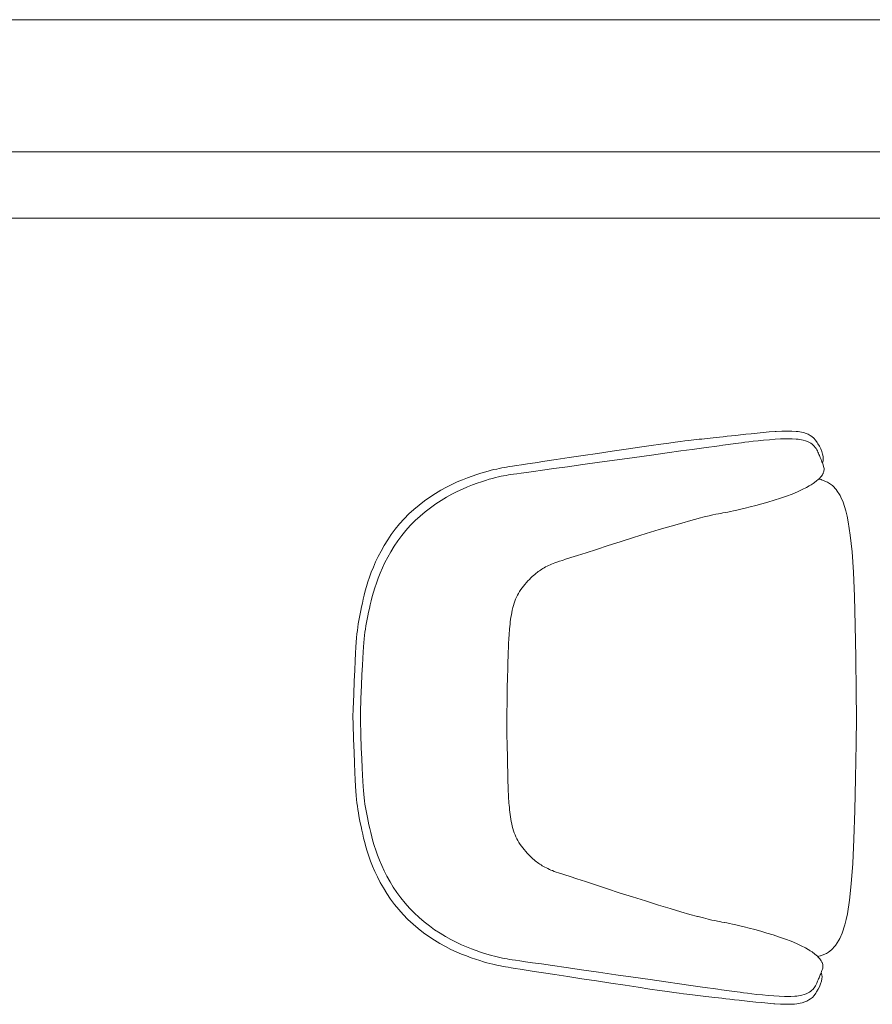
# Model space of a CAD drawing. Header units: millimetres. Extents: x 99250 to 122845, y -19292 to 18303.
# Tile 32 of 99: x 109853 to 110835, y 17167 to 18302. Entities that reach past the tile are written whole.
import ezdxf

# ---------------------------------------------------------------- set-up
doc = ezdxf.new("R2010")
doc.units = ezdxf.units.MM
doc.header["$MEASUREMENT"] = 0
doc.layers.add('IRISH HOUSE_HYD AIRPORT_DRAINAGE LAYOUT 1$0$GREY SCALE', color=8, linetype='Continuous')
doc.layers.add('IRISH HOUSE_HYD AIRPORT_DRAINAGE LAYOUT 1$0$GREYSCALE', color=8, linetype='Continuous', lineweight=0)
doc.layers.add('M-MEP-ELPR-EQUIP', color=6, linetype='Continuous', lineweight=20)

# ---------------------------------------------------------------- blocks, each defined once
blk = doc.blocks.new('IRISH HOUSE_HYD AIRPORT_DRAINAGE LAYOUT 1$0$FLOOR PLAN')
at = {"layer": 'IRISH HOUSE_HYD AIRPORT_DRAINAGE LAYOUT 1$0$GREYSCALE', "color": 8, "lineweight": 0, "ltscale": 0.2}
blk.add_line((21163.6, 18301.8), (1808.8, 18301.8), dxfattribs=at)
at = {"layer": 'IRISH HOUSE_HYD AIRPORT_DRAINAGE LAYOUT 1$0$GREYSCALE', "color": 8, "lineweight": 0, "ltscale": 0.25}
for p, q in [((21163.6, 18149.4), (1806, 18149.4)), ((6935.6, 18149.4), (21163.6, 18149.4)), ((8543.7, 18149.4), (21163.6, 18149.4)), ((21163.6, 18073.2), (6935.6, 18073.2))]:
    blk.add_line(p, q, dxfattribs=at)
at = {"layer": 'IRISH HOUSE_HYD AIRPORT_DRAINAGE LAYOUT 1$0$GREYSCALE', "color": 8, "lineweight": 0}
for p, q in [((10716.6, 17826.7), (10723.4, 17827.2)), ((10723.4, 17827.2), (10724.5, 17827.3)), ((10724.5, 17827.3), (10731.2, 17827.6)), ((10731.2, 17827.6), (10737.4, 17827.8)), ((10737.4, 17827.8), (10742.8, 17827.7)), ((10742.8, 17827.7), (10747.5, 17827.4)), ((10747.5, 17827.4), (10749.9, 17827.2)), ((10749.9, 17827.2), (10753.7, 17826.5)), ((10614.3, 17815.6), (10619.2, 17816.3)), ((10619.2, 17816.3), (10623.3, 17816.8)), ((10623.3, 17816.8), (10626.7, 17817.2)), ((10626.7, 17817.2), (10629.8, 17817.5)), ((10629.8, 17817.5), (10632.8, 17817.9)), ((10632.8, 17817.9), (10635.8, 17818.2)), ((10635.8, 17818.2), (10638.8, 17818.5)), ((10638.8, 17818.5), (10641.9, 17818.9)), ((10641.9, 17818.9), (10645.1, 17819.2)), ((10645.1, 17819.2), (10648.4, 17819.6)), ((10648.4, 17819.6), (10651.9, 17819.9)), ((10651.9, 17819.9), (10655.6, 17820.3)), ((10655.6, 17820.3), (10659.5, 17820.8)), ((10659.5, 17820.8), (10663.7, 17821.2)), ((10663.7, 17821.2), (10668.2, 17821.7)), ((10668.2, 17821.7), (10673, 17822.2)), ((10673, 17822.2), (10678.1, 17822.8)), ((10678.1, 17822.8), (10683.6, 17823.4)), ((10683.6, 17823.4), (10689.5, 17824)), ((10689.5, 17824), (10695.8, 17824.7)), ((10698.1, 17815.9), (10693, 17815.3)), ((10695.8, 17824.7), (10702.6, 17825.4)), ((10703.9, 17816.5), (10698.1, 17815.9)), ((10702.6, 17825.4), (10709.6, 17826.1)), ((10710.2, 17817.2), (10703.9, 17816.5)), ((10709.6, 17826.1), (10716.6, 17826.7)), ((10716.8, 17817.8), (10710.2, 17817.2)), ((10723.3, 17818.3), (10716.8, 17817.8)), ((10729.7, 17818.6), (10723.3, 17818.3)), ((10735.6, 17818.8), (10729.7, 17818.6)), ((10737.3, 17818.8), (10735.6, 17818.8)), ((10742.9, 17818.8), (10737.3, 17818.8)), ((10747.7, 17818.4), (10742.9, 17818.8)), ((10749.8, 17818.2), (10747.7, 17818.4)), ((10753.8, 17817.6), (10749.8, 17818.2)), ((10753.7, 17826.5), (10756.2, 17826)), ((10755.8, 17817.2), (10753.8, 17817.6)), ((10758.3, 17816.4), (10755.8, 17817.2)), ((10756.2, 17826), (10759.2, 17825)), ((10760.8, 17815.6), (10758.3, 17816.4)), ((10759.2, 17825), (10761.6, 17824)), ((10761.6, 17824), (10763.8, 17822.6)), ((10763.8, 17822.6), (10765.8, 17821.4)), ((10765.8, 17821.4), (10767.9, 17819.6)), ((10767.9, 17819.6), (10770, 17817.3)), ((10770, 17817.3), (10771.9, 17814.6)), ((10518.9, 17801.9), (10535.7, 17804.4)), ((10535.7, 17804.4), (10551.9, 17806.8)), ((10551.9, 17806.8), (10567, 17809)), ((10567, 17809), (10580.5, 17810.9)), ((10580.5, 17810.9), (10591.6, 17812.5)), ((10591.6, 17812.5), (10600.8, 17813.8)), ((10614.8, 17804.8), (10598.9, 17802.6)), ((10600.8, 17813.8), (10608.3, 17814.8)), ((10608.3, 17814.8), (10614.3, 17815.6)), ((10627.9, 17806.6), (10614.8, 17804.8)), ((10638.5, 17808), (10627.9, 17806.6)), ((10646.9, 17809.2), (10638.5, 17808)), ((10653.6, 17810.1), (10646.9, 17809.2)), ((10658.8, 17810.8), (10653.6, 17810.1)), ((10663, 17811.3), (10658.8, 17810.8)), ((10666.3, 17811.7), (10663, 17811.3)), ((10669.2, 17812.1), (10666.3, 17811.7)), ((10672.1, 17812.5), (10669.2, 17812.1)), ((10674.9, 17812.9), (10672.1, 17812.5)), ((10677.9, 17813.4), (10674.9, 17812.9)), ((10681.1, 17813.8), (10677.9, 17813.4)), ((10684.6, 17814.3), (10681.1, 17813.8)), ((10688.6, 17814.8), (10684.6, 17814.3)), ((10693, 17815.3), (10688.6, 17814.8)), ((10762.4, 17814.9), (10760.8, 17815.6)), ((10764.6, 17813.6), (10762.4, 17814.9)), ((10766.1, 17812.7), (10764.6, 17813.6)), ((10767.3, 17811.6), (10766.1, 17812.7)), ((10768.4, 17810.4), (10767.3, 17811.6)), ((10769.7, 17808.8), (10768.4, 17810.4)), ((10770.7, 17807.5), (10769.7, 17808.8)), ((10771.4, 17806.2), (10770.7, 17807.5)), ((10772.1, 17804.8), (10771.4, 17806.2)), ((10771.9, 17814.6), (10772.7, 17813.2)), ((10772.7, 17803.4), (10772.1, 17804.8)), ((10772.7, 17813.2), (10774.4, 17810.3)), ((10774.4, 17810.3), (10775.9, 17807.2)), ((10775.9, 17807.2), (10777.2, 17804.1)), ((10457.9, 17792.9), (10471.1, 17794.9)), ((10471.1, 17794.9), (10486.1, 17797.1)), ((10486.1, 17797.1), (10502.2, 17799.5)), ((10502.2, 17799.5), (10518.9, 17801.9)), ((10541.3, 17794.6), (10521.2, 17791.8)), ((10561.4, 17797.4), (10541.3, 17794.6)), ((10580.8, 17800.1), (10561.4, 17797.4)), ((10598.9, 17802.6), (10580.8, 17800.1)), ((10773.3, 17802.1), (10772.7, 17803.4)), ((10773.9, 17800.8), (10773.3, 17802.1)), ((10774.4, 17799.5), (10773.9, 17800.8)), ((10774.9, 17798.3), (10774.4, 17799.5)), ((10775.4, 17797.1), (10774.9, 17798.3)), ((10775.9, 17795.9), (10775.4, 17797.1)), ((10776.4, 17794.8), (10775.9, 17795.9)), ((10776.9, 17793.6), (10776.4, 17794.8)), ((10777.4, 17792.4), (10776.9, 17793.6)), ((10777.2, 17804.1), (10778.1, 17801.1)), ((10778.1, 17801.1), (10778.7, 17798.3)), ((10778.7, 17793.6), (10778.3, 17792.1)), ((10778.7, 17798.3), (10778.9, 17795.8)), ((10778.9, 17795.8), (10778.7, 17793.6)), ((10392.6, 17781.5), (10396.2, 17782.5)), ((10396.2, 17782.5), (10399.5, 17783.3)), ((10399.5, 17783.3), (10402.6, 17784)), ((10402.6, 17784), (10405.6, 17784.6)), ((10405.6, 17784.6), (10408.4, 17785.2)), ((10408.4, 17785.2), (10411.2, 17785.7)), ((10411.2, 17785.7), (10414, 17786.2)), ((10414, 17786.2), (10417.1, 17786.7)), ((10417.1, 17786.7), (10420.8, 17787.3)), ((10420.8, 17787.3), (10425.3, 17788)), ((10425.3, 17788), (10431, 17788.9)), ((10431, 17788.9), (10438.1, 17790)), ((10438.1, 17790), (10447, 17791.3)), ((10455.4, 17782.6), (10445.1, 17781.2)), ((10447, 17791.3), (10457.9, 17792.9)), ((10468.3, 17784.4), (10455.4, 17782.6)), ((10484, 17786.6), (10468.3, 17784.4)), ((10501.9, 17789.1), (10484, 17786.6)), ((10521.2, 17791.8), (10501.9, 17789.1)), ((10777.9, 17791.2), (10777.4, 17792.4)), ((10778.3, 17792.1), (10777.9, 17791)), ((10778.3, 17790), (10777.9, 17791.2)), ((10778.8, 17788.8), (10778.3, 17790)), ((10779.3, 17787), (10778.8, 17788.8)), ((10779.6, 17785.8), (10779.3, 17787)), ((10779.5, 17781.6), (10779.8, 17783.6)), ((10779.8, 17784.7), (10779.6, 17785.8)), ((10779.8, 17783.6), (10779.8, 17784.7)), ((10357.2, 17769.1), (10363.2, 17771.6)), ((10363.2, 17771.6), (10369, 17773.9)), ((10369, 17773.9), (10374.4, 17775.9)), ((10374.4, 17775.9), (10379.6, 17777.6)), ((10379.6, 17777.6), (10384.3, 17779.1)), ((10384.3, 17779.1), (10388.7, 17780.4)), ((10389.7, 17770.8), (10385.1, 17769.3)), ((10388.7, 17780.4), (10392.6, 17781.5)), ((10394, 17772.1), (10389.7, 17770.8)), ((10397.8, 17773.2), (10394, 17772.1)), ((10401.4, 17774.1), (10397.8, 17773.2)), ((10404.6, 17774.9), (10401.4, 17774.1)), ((10407.7, 17775.6), (10404.6, 17774.9)), ((10410.6, 17776.2), (10407.7, 17775.6)), ((10413.4, 17776.7), (10410.6, 17776.2)), ((10416.1, 17777.1), (10413.4, 17776.7)), ((10418.8, 17777.6), (10416.1, 17777.1)), ((10421.9, 17778), (10418.8, 17777.6)), ((10425.8, 17778.6), (10421.9, 17778)), ((10430.7, 17779.2), (10425.8, 17778.6)), ((10437, 17780.1), (10430.7, 17779.2)), ((10445.1, 17781.2), (10437, 17780.1)), ((10770.6, 17769.8), (10773.4, 17772.1)), ((10773.4, 17772.1), (10774.1, 17772.8)), ((10773.7, 17772.4), (10776.6, 17771.9)), ((10774.1, 17772.8), (10776.3, 17775.2)), ((10776.3, 17775.2), (10777.9, 17777.4)), ((10776.6, 17771.9), (10777, 17771.7)), ((10777, 17771.7), (10783.9, 17769)), ((10777.9, 17777.4), (10778.3, 17778.4)), ((10778.3, 17778.4), (10778.6, 17779)), ((10778.6, 17779), (10778.9, 17779.6)), ((10778.9, 17779.6), (10779.3, 17780.5)), ((10779.3, 17780.5), (10779.5, 17781.6)), ((10332.1, 17755.9), (10338.4, 17759.7)), ((10338.4, 17759.7), (10344.8, 17763.1)), ((10344.8, 17763.1), (10351.1, 17766.3)), ((10351.1, 17766.3), (10357.2, 17769.1)), ((10363.2, 17760.9), (10357.1, 17758.1)), ((10369, 17763.4), (10363.2, 17760.9)), ((10374.7, 17765.6), (10369, 17763.4)), ((10380, 17767.6), (10374.7, 17765.6)), ((10385.1, 17769.3), (10380, 17767.6)), ((10749.2, 17757.6), (10754.7, 17760.2)), ((10754.7, 17760.2), (10759.7, 17762.7)), ((10759.7, 17762.7), (10762.8, 17764.5)), ((10762.8, 17764.5), (10763.5, 17764.9)), ((10763.5, 17764.9), (10764.1, 17765.3)), ((10764.1, 17765.3), (10765.1, 17765.9)), ((10765.1, 17765.9), (10767.3, 17767.3)), ((10767.3, 17767.3), (10770.6, 17769.8)), ((10783.9, 17769), (10786.1, 17767.4)), ((10786.1, 17767.4), (10789.7, 17764.9)), ((10789.7, 17764.9), (10794, 17760)), ((10794, 17760), (10794.3, 17759.7)), ((10794.3, 17759.7), (10798.2, 17753.6)), ((10319.5, 17747.3), (10325.7, 17751.7)), ((10325.7, 17751.7), (10332.1, 17755.9)), ((10338.5, 17747.8), (10332.3, 17743.8)), ((10344.8, 17751.6), (10338.5, 17747.8)), ((10351, 17755), (10344.8, 17751.6)), ((10357.1, 17758.1), (10351, 17755)), ((10715.2, 17745.8), (10722.4, 17748)), ((10722.4, 17748), (10729.6, 17750.3)), ((10729.6, 17750.3), (10736.6, 17752.6)), ((10736.6, 17752.6), (10743.2, 17755.1)), ((10743.2, 17755.1), (10749.2, 17757.6)), ((10798.2, 17753.6), (10799.2, 17751.5)), ((10799.2, 17751.5), (10801.9, 17745.6)), ((10301.5, 17732.2), (10307.3, 17737.5)), ((10307.3, 17737.5), (10313.3, 17742.5)), ((10313.3, 17742.5), (10319.5, 17747.3)), ((10326.2, 17739.4), (10320.1, 17734.7)), ((10332.3, 17743.8), (10326.2, 17739.4)), ((10675.4, 17735.7), (10679.3, 17736.5)), ((10679.3, 17736.5), (10683.8, 17737.6)), ((10683.8, 17737.6), (10688.9, 17738.8)), ((10688.9, 17738.8), (10694.7, 17740.3)), ((10694.7, 17740.3), (10701.2, 17741.9)), ((10701.2, 17741.9), (10708.1, 17743.8)), ((10708.1, 17743.8), (10715.2, 17745.8)), ((10801.9, 17745.6), (10805, 17735.8)), ((10290.7, 17720.8), (10296, 17726.6)), ((10296, 17726.6), (10301.5, 17732.2)), ((10314.3, 17729.7), (10308.6, 17724.5)), ((10320.1, 17734.7), (10314.3, 17729.7)), ((10626.4, 17724.6), (10634.9, 17727)), ((10634.9, 17727), (10635.9, 17727.2)), ((10635.9, 17727.2), (10641.8, 17728.7)), ((10641.8, 17728.7), (10647.3, 17730.1)), ((10647.3, 17730.1), (10651.7, 17731.1)), ((10651.7, 17731.1), (10655.2, 17731.8)), ((10655.2, 17731.8), (10658.1, 17732.4)), ((10658.1, 17732.4), (10660.7, 17732.8)), ((10660.7, 17732.8), (10663.3, 17733.3)), ((10663.3, 17733.3), (10665.7, 17733.7)), ((10665.7, 17733.7), (10666, 17733.8)), ((10666, 17733.8), (10668.9, 17734.3)), ((10668.9, 17734.3), (10671.9, 17734.9)), ((10671.9, 17734.9), (10675.4, 17735.7)), ((10805, 17735.8), (10806.3, 17729.6)), ((10806.3, 17729.6), (10807.7, 17723)), ((10281.2, 17708.6), (10285.8, 17714.8)), ((10285.8, 17714.8), (10290.7, 17720.8)), ((10303.1, 17719), (10298, 17713.3)), ((10308.6, 17724.5), (10303.1, 17719)), ((10574.9, 17709.5), (10589.9, 17714.1)), ((10589.9, 17714.1), (10603.6, 17718.1)), ((10603.6, 17718.1), (10615.9, 17721.7)), ((10615.9, 17721.7), (10626.4, 17724.6)), ((10807.7, 17723), (10810, 17707.6)), ((10273, 17695.9), (10277, 17702.3)), ((10277, 17702.3), (10281.2, 17708.6)), ((10293.2, 17707.3), (10288.7, 17701.2)), ((10298, 17713.3), (10293.2, 17707.3)), ((10544.8, 17700), (10560.1, 17704.9)), ((10560.1, 17704.9), (10574.9, 17709.5)), ((10810, 17707.6), (10812, 17688.4)), ((10269.4, 17689.5), (10273, 17695.9)), ((10284.5, 17695), (10280.6, 17688.7)), ((10288.7, 17701.2), (10284.5, 17695)), ((10505.7, 17687.5), (10517.5, 17691.3)), ((10517.5, 17691.3), (10531, 17695.7)), ((10531, 17695.7), (10544.8, 17700)), ((10263.1, 17676.9), (10266.1, 17683.2)), ((10266.1, 17683.2), (10269.4, 17689.5)), ((10277.1, 17682.4), (10273.8, 17676.1)), ((10280.6, 17688.7), (10277.1, 17682.4)), ((10478.3, 17678.7), (10482, 17679.9)), ((10482, 17679.9), (10488.1, 17681.9)), ((10488.1, 17681.9), (10495.9, 17684.4)), ((10495.9, 17684.4), (10505.7, 17687.5)), ((10812, 17688.4), (10813.6, 17665.1)), ((10258.1, 17665), (10260.5, 17670.8)), ((10260.5, 17670.8), (10263.1, 17676.9)), ((10270.9, 17670), (10268.3, 17663.9)), ((10273.8, 17676.1), (10270.9, 17670)), ((10453.1, 17667.6), (10454.5, 17668.5)), ((10454.5, 17668.5), (10455.9, 17669.4)), ((10455.9, 17669.4), (10457.4, 17670.2)), ((10457.4, 17670.2), (10459, 17671.1)), ((10459, 17671.1), (10460.7, 17671.9)), ((10460.7, 17671.9), (10462.4, 17672.7)), ((10462.4, 17672.7), (10464.1, 17673.5)), ((10464.1, 17673.5), (10465.9, 17674.3)), ((10465.9, 17674.3), (10467.8, 17675.1)), ((10467.8, 17675.1), (10469.7, 17675.8)), ((10469.7, 17675.8), (10472, 17676.6)), ((10472, 17676.6), (10474.8, 17677.6)), ((10474.8, 17677.6), (10478.3, 17678.7)), ((10254.2, 17653.8), (10256, 17659.3)), ((10256, 17659.3), (10258.1, 17665)), ((10266, 17658.2), (10264, 17652.6)), ((10268.3, 17663.9), (10266, 17658.2)), ((10440.3, 17656.8), (10442, 17658.4)), ((10442, 17658.4), (10443.6, 17660)), ((10443.6, 17660), (10445.1, 17661.3)), ((10445.1, 17661.3), (10446.5, 17662.6)), ((10446.5, 17662.6), (10447.9, 17663.8)), ((10447.9, 17663.8), (10449.2, 17664.8)), ((10449.2, 17664.8), (10450.5, 17665.8)), ((10450.5, 17665.8), (10451.8, 17666.8)), ((10451.8, 17666.8), (10453.1, 17667.6)), ((10813.6, 17665.1), (10814.8, 17637.1)), ((10251.2, 17643.5), (10252.6, 17648.5)), ((10252.6, 17648.5), (10254.2, 17653.8)), ((10262.2, 17647.2), (10260.6, 17642)), ((10264, 17652.6), (10262.2, 17647.2)), ((10430.3, 17645), (10431.8, 17647)), ((10431.8, 17647), (10433.3, 17649)), ((10433.3, 17649), (10434.9, 17651)), ((10434.9, 17651), (10436.8, 17653.1)), ((10436.8, 17653.1), (10438.6, 17655)), ((10438.6, 17655), (10440.3, 17656.8)), ((10248.8, 17633.9), (10250, 17638.6)), ((10250, 17638.6), (10251.2, 17643.5)), ((10259.2, 17637), (10258, 17632.2)), ((10260.6, 17642), (10259.2, 17637)), ((10424.4, 17634), (10425.3, 17636.3)), ((10425.3, 17636.3), (10426.4, 17638.5)), ((10426.4, 17638.5), (10427.6, 17640.6)), ((10427.6, 17640.6), (10428.9, 17642.9)), ((10428.9, 17642.9), (10430.3, 17645)), ((10814.8, 17637.1), (10815.8, 17603.9)), ((10246, 17621.1), (10246.9, 17625.2)), ((10246.9, 17625.2), (10247.8, 17629.5)), ((10247.8, 17629.5), (10248.8, 17633.9)), ((10255.9, 17623.2), (10255, 17618.9)), ((10256.9, 17627.6), (10255.9, 17623.2)), ((10258, 17632.2), (10256.9, 17627.6)), ((10420.6, 17621.5), (10421.2, 17624.2)), ((10421.2, 17624.2), (10421.9, 17626.8)), ((10421.9, 17626.8), (10422.6, 17629.3)), ((10422.6, 17629.3), (10423.5, 17631.7)), ((10423.5, 17631.7), (10424.4, 17634)), ((10243.8, 17609.3), (10244.5, 17613.2)), ((10244.5, 17613.2), (10245.2, 17617.1)), ((10245.2, 17617.1), (10246, 17621.1)), ((10254.1, 17614.9), (10253.3, 17610.9)), ((10255, 17618.9), (10254.1, 17614.9)), ((10418.6, 17610.4), (10419, 17613.2)), ((10419, 17613.2), (10419.5, 17616)), ((10419.5, 17616), (10420, 17618.8)), ((10420, 17618.8), (10420.6, 17621.5)), ((10242.1, 17597.8), (10242.6, 17601.7)), ((10242.6, 17601.7), (10243.1, 17605.5)), ((10243.1, 17605.5), (10243.8, 17609.3)), ((10251.9, 17603.3), (10251.3, 17599.5)), ((10252.6, 17607.1), (10251.9, 17603.3)), ((10253.3, 17610.9), (10252.6, 17607.1)), ((10417.4, 17599.8), (10417.7, 17602.5)), ((10417.7, 17602.5), (10418, 17605.1)), ((10418, 17605.1), (10418.3, 17607.8)), ((10418.3, 17607.8), (10418.6, 17610.4)), ((10815.8, 17603.9), (10816.5, 17566.7)), ((10240.7, 17584.6), (10241.2, 17589.6)), ((10241.2, 17589.6), (10241.6, 17593.9)), ((10241.6, 17593.9), (10242.1, 17597.8)), ((10250.3, 17592), (10249.8, 17588.1)), ((10250.8, 17595.8), (10250.3, 17592)), ((10251.3, 17599.5), (10250.8, 17595.8)), ((10416.5, 17586.8), (10416.7, 17589.6)), ((10416.7, 17589.6), (10416.8, 17592.3)), ((10416.8, 17592.3), (10417, 17595)), ((10417, 17595), (10417.2, 17597.6)), ((10417.2, 17597.6), (10417.4, 17599.8)), ((10239.9, 17571.6), (10240.3, 17578.7)), ((10240.3, 17578.7), (10240.7, 17584.6)), ((10249, 17579), (10248.6, 17573.1)), ((10249.4, 17583.8), (10249, 17579)), ((10249.8, 17588.1), (10249.4, 17583.8)), ((10415.9, 17573.5), (10416.1, 17577.7)), ((10416.1, 17577.7), (10416.2, 17581.2)), ((10416.2, 17581.2), (10416.3, 17584.3)), ((10416.3, 17584.3), (10416.5, 17586.8)), ((10239.5, 17562.9), (10239.9, 17571.6)), ((10248.2, 17566.1), (10247.8, 17557.5)), ((10248.6, 17573.1), (10248.2, 17566.1)), ((10415.6, 17561.8), (10415.7, 17568.3)), ((10415.7, 17568.3), (10415.9, 17573.5)), ((10816.5, 17566.7), (10816.9, 17526.9)), ((10239, 17552.3), (10239.5, 17562.9)), ((10247.8, 17557.5), (10247.3, 17547.1)), ((10415.4, 17553.8), (10415.6, 17561.8)), ((10238.5, 17539.6), (10239, 17552.3)), ((10247.3, 17547.1), (10246.8, 17534.6)), ((10414.8, 17531.7), (10415.1, 17543.8)), ((10415.1, 17543.8), (10415.4, 17553.8)), ((10237.9, 17524.5), (10238.5, 17539.6)), ((10246.8, 17534.6), (10246.2, 17519.7)), ((10237.3, 17507.3), (10237.9, 17524.5)), ((10414.5, 17517.1), (10414.8, 17531.7)), ((10816.9, 17526.9), (10817.1, 17497.2)), ((10246.2, 17519.7), (10245.6, 17502.8)), ((10414.2, 17500.4), (10414.5, 17517.1)), ((10237, 17498.6), (10237.3, 17507.3)), ((10237.3, 17489.9), (10237, 17498.6)), ((10245.6, 17502.8), (10245.5, 17498.6)), ((10245.5, 17498.6), (10245.6, 17494.4)), ((10414.1, 17498.2), (10414.2, 17500.4)), ((10414.2, 17496), (10414.1, 17498.2)), ((10237.8, 17472.7), (10237.3, 17489.9)), ((10245.6, 17494.4), (10246.1, 17477.5)), ((10414.4, 17479.3), (10414.2, 17496)), ((10817.1, 17497.2), (10816.8, 17467.6)), ((10246.1, 17477.5), (10246.6, 17462.6)), ((10414.7, 17464.7), (10414.4, 17479.3)), ((10238.3, 17457.6), (10237.8, 17472.7)), ((10414.9, 17452.6), (10414.7, 17464.7)), ((10816.8, 17467.6), (10816.2, 17427.8)), ((10238.8, 17444.9), (10238.3, 17457.6)), ((10246.6, 17462.6), (10247.1, 17450.1)), ((10415.1, 17442.6), (10414.9, 17452.6)), ((10239.2, 17434.4), (10238.8, 17444.9)), ((10247.1, 17450.1), (10247.5, 17439.7)), ((10415.3, 17434.6), (10415.1, 17442.6)), ((10239.6, 17425.7), (10239.2, 17434.4)), ((10247.5, 17439.7), (10247.9, 17431.1)), ((10247.9, 17431.1), (10248.2, 17424.1)), ((10415.4, 17428.1), (10415.3, 17434.6)), ((10240, 17418.5), (10239.6, 17425.7)), ((10248.2, 17424.1), (10248.6, 17418.2)), ((10415.5, 17422.9), (10415.4, 17428.1)), ((10415.7, 17418.7), (10415.5, 17422.9)), ((10415.8, 17415.2), (10415.7, 17418.7)), ((10816.2, 17427.8), (10815.3, 17390.6)), ((10240.3, 17412.6), (10240, 17418.5)), ((10240.7, 17407.6), (10240.3, 17412.6)), ((10241.1, 17403.3), (10240.7, 17407.6)), ((10248.6, 17418.2), (10249, 17413.3)), ((10249, 17413.3), (10249.4, 17409.1)), ((10249.4, 17409.1), (10249.8, 17405.2)), ((10415.9, 17412.1), (10415.8, 17415.2)), ((10416.1, 17409.6), (10415.9, 17412.1)), ((10416.2, 17406.8), (10416.1, 17409.6)), ((10241.6, 17399.4), (10241.1, 17403.3)), ((10242.1, 17395.5), (10241.6, 17399.4)), ((10249.8, 17405.2), (10250.3, 17401.4)), ((10250.3, 17401.4), (10250.8, 17397.7)), ((10250.8, 17397.7), (10251.4, 17393.9)), ((10416.4, 17404), (10416.2, 17406.8)), ((10416.6, 17401.4), (10416.4, 17404)), ((10416.7, 17398.8), (10416.6, 17401.4)), ((10416.9, 17396.5), (10416.7, 17398.8)), ((10417.2, 17393.9), (10416.9, 17396.5)), ((10242.6, 17391.7), (10242.1, 17395.5)), ((10243.2, 17387.9), (10242.6, 17391.7)), ((10243.9, 17384.1), (10243.2, 17387.9)), ((10251.4, 17393.9), (10252.1, 17390.1)), ((10252.1, 17390.1), (10252.8, 17386.2)), ((10252.8, 17386.2), (10253.6, 17382.3)), ((10417.4, 17391.3), (10417.2, 17393.9)), ((10417.7, 17388.6), (10417.4, 17391.3)), ((10418.1, 17386), (10417.7, 17388.6)), ((10418.5, 17383.2), (10418.1, 17386)), ((10815.3, 17390.6), (10814.2, 17357.4)), ((10244.6, 17380.1), (10243.9, 17384.1)), ((10245.4, 17376.1), (10244.6, 17380.1)), ((10246.3, 17372), (10245.4, 17376.1)), ((10253.6, 17382.3), (10254.4, 17378.2)), ((10254.4, 17378.2), (10255.3, 17374)), ((10255.3, 17374), (10256.3, 17369.6)), ((10418.9, 17380.4), (10418.5, 17383.2)), ((10419.4, 17377.6), (10418.9, 17380.4)), ((10420, 17374.9), (10419.4, 17377.6)), ((10420.6, 17372.2), (10420, 17374.9)), ((10247.2, 17367.7), (10246.3, 17372)), ((10248.2, 17363.2), (10247.2, 17367.7)), ((10249.3, 17358.6), (10248.2, 17363.2)), ((10256.3, 17369.6), (10257.4, 17365)), ((10257.4, 17365), (10258.6, 17360.2)), ((10421.3, 17369.6), (10420.6, 17372.2)), ((10422, 17367.1), (10421.3, 17369.6)), ((10422.8, 17364.7), (10422, 17367.1)), ((10423.7, 17362.3), (10422.8, 17364.7)), ((10424.7, 17360.1), (10423.7, 17362.3)), ((10250.5, 17353.7), (10249.3, 17358.6)), ((10251.9, 17348.6), (10250.5, 17353.7)), ((10258.6, 17360.2), (10259.9, 17355.2)), ((10259.9, 17355.2), (10261.5, 17350)), ((10425.7, 17357.9), (10424.7, 17360.1)), ((10426.9, 17355.7), (10425.7, 17357.9)), ((10428.2, 17353.4), (10426.9, 17355.7)), ((10429.6, 17351.4), (10428.2, 17353.4)), ((10431.1, 17349.3), (10429.6, 17351.4)), ((10814.2, 17357.4), (10812.8, 17329.4)), ((10253.5, 17343.4), (10251.9, 17348.6)), ((10255.3, 17337.9), (10253.5, 17343.4)), ((10261.5, 17350), (10263.2, 17344.6)), ((10263.2, 17344.6), (10265.2, 17339)), ((10432.6, 17347.3), (10431.1, 17349.3)), ((10434.2, 17345.3), (10432.6, 17347.3)), ((10436.1, 17343.2), (10434.2, 17345.3)), ((10437.8, 17341.3), (10436.1, 17343.2)), ((10439.5, 17339.5), (10437.8, 17341.3)), ((10441.2, 17337.9), (10439.5, 17339.5)), ((10257.3, 17332.2), (10255.3, 17337.9)), ((10259.6, 17326.3), (10257.3, 17332.2)), ((10265.2, 17339), (10267.5, 17333.1)), ((10267.5, 17333.1), (10270.1, 17327.1)), ((10442.8, 17336.3), (10441.2, 17337.9)), ((10444.3, 17334.9), (10442.8, 17336.3)), ((10445.7, 17333.6), (10444.3, 17334.9)), ((10447.1, 17332.5), (10445.7, 17333.6)), ((10448.4, 17331.4), (10447.1, 17332.5)), ((10449.7, 17330.4), (10448.4, 17331.4)), ((10451, 17329.5), (10449.7, 17330.4)), ((10452.3, 17328.6), (10451, 17329.5)), ((10453.7, 17327.7), (10452.3, 17328.6)), ((10812.8, 17329.4), (10811.1, 17306.1)), ((10262.3, 17320.2), (10259.6, 17326.3)), ((10265.2, 17313.9), (10262.3, 17320.2)), ((10270.1, 17327.1), (10273, 17321)), ((10273, 17321), (10276.2, 17314.7)), ((10455.1, 17326.8), (10453.7, 17327.7)), ((10456.6, 17326), (10455.1, 17326.8)), ((10458.2, 17325.1), (10456.6, 17326)), ((10459.8, 17324.3), (10458.2, 17325.1)), ((10461.5, 17323.4), (10459.8, 17324.3)), ((10463.3, 17322.6), (10461.5, 17323.4)), ((10465.1, 17321.8), (10463.3, 17322.6)), ((10467, 17321.1), (10465.1, 17321.8)), ((10468.9, 17320.3), (10467, 17321.1)), ((10471.2, 17319.5), (10468.9, 17320.3)), ((10474, 17318.6), (10471.2, 17319.5)), ((10477.5, 17317.4), (10474, 17318.6)), ((10481.1, 17316.2), (10477.5, 17317.4)), ((10268.5, 17307.6), (10265.2, 17313.9)), ((10272.1, 17301.2), (10268.5, 17307.6)), ((10276.2, 17314.7), (10279.7, 17308.4)), ((10279.7, 17308.4), (10283.5, 17302.1)), ((10487.3, 17314.2), (10481.1, 17316.2)), ((10495.1, 17311.6), (10487.3, 17314.2)), ((10504.8, 17308.5), (10495.1, 17311.6)), ((10516.6, 17304.6), (10504.8, 17308.5)), ((10811.1, 17306.1), (10809, 17287)), ((10276, 17294.8), (10272.1, 17301.2)), ((10280.2, 17288.4), (10276, 17294.8)), ((10283.5, 17302.1), (10287.7, 17295.8)), ((10287.7, 17295.8), (10292.2, 17289.7)), ((10530.1, 17300.2), (10516.6, 17304.6)), ((10543.8, 17295.7), (10530.1, 17300.2)), ((10559.1, 17290.8), (10543.8, 17295.7)), ((10284.8, 17282.2), (10280.2, 17288.4)), ((10292.2, 17289.7), (10297, 17283.7)), ((10297, 17283.7), (10302.1, 17278)), ((10573.9, 17286.2), (10559.1, 17290.8)), ((10588.9, 17281.5), (10573.9, 17286.2)), ((10809, 17287), (10806.7, 17271.5)), ((10289.7, 17276.2), (10284.8, 17282.2)), ((10294.9, 17270.4), (10289.7, 17276.2)), ((10302.1, 17278), (10307.5, 17272.4)), ((10307.5, 17272.4), (10313.2, 17267.2)), ((10602.5, 17277.4), (10588.9, 17281.5)), ((10614.9, 17273.7), (10602.5, 17277.4)), ((10625.3, 17270.7), (10614.9, 17273.7)), ((10806.7, 17271.5), (10805.2, 17264.9)), ((10300.4, 17264.8), (10294.9, 17270.4)), ((10306.2, 17259.4), (10300.4, 17264.8)), ((10313.2, 17267.2), (10319, 17262.2)), ((10319, 17262.2), (10325, 17257.5)), ((10633.8, 17268.4), (10625.3, 17270.7)), ((10634.8, 17268.1), (10633.8, 17268.4)), ((10640.7, 17266.6), (10634.8, 17268.1)), ((10646.2, 17265.2), (10640.7, 17266.6)), ((10650.6, 17264.2), (10646.2, 17265.2)), ((10654.1, 17263.5), (10650.6, 17264.2)), ((10657, 17262.9), (10654.1, 17263.5)), ((10659.6, 17262.4), (10657, 17262.9)), ((10662.2, 17261.9), (10659.6, 17262.4)), ((10664.6, 17261.5), (10662.2, 17261.9)), ((10664.9, 17261.4), (10664.6, 17261.5)), ((10667.7, 17260.9), (10664.9, 17261.4)), ((10670.8, 17260.2), (10667.7, 17260.9)), ((10674.3, 17259.5), (10670.8, 17260.2)), ((10805.2, 17264.9), (10803.8, 17258.7)), ((10312.2, 17254.4), (10306.2, 17259.4)), ((10318.3, 17249.6), (10312.2, 17254.4)), ((10324.5, 17245.1), (10318.3, 17249.6)), ((10325, 17257.5), (10331.1, 17253)), ((10331.1, 17253), (10337.3, 17248.9)), ((10337.3, 17248.9), (10343.6, 17245.1)), ((10678.2, 17258.6), (10674.3, 17259.5)), ((10682.6, 17257.6), (10678.2, 17258.6)), ((10687.7, 17256.3), (10682.6, 17257.6)), ((10693.6, 17254.8), (10687.7, 17256.3)), ((10700, 17253.1), (10693.6, 17254.8)), ((10706.9, 17251.2), (10700, 17253.1)), ((10714, 17249.2), (10706.9, 17251.2)), ((10721.3, 17247), (10714, 17249.2)), ((10800.7, 17249), (10798, 17243.1)), ((10803.8, 17258.7), (10800.7, 17249)), ((10330.9, 17240.9), (10324.5, 17245.1)), ((10337.2, 17237.1), (10330.9, 17240.9)), ((10343.5, 17233.6), (10337.2, 17237.1)), ((10343.6, 17245.1), (10349.8, 17241.7)), ((10349.8, 17241.7), (10355.9, 17238.6)), ((10355.9, 17238.6), (10361.9, 17235.8)), ((10728.4, 17244.6), (10721.3, 17247)), ((10735.4, 17242.2), (10728.4, 17244.6)), ((10742, 17239.7), (10735.4, 17242.2)), ((10748, 17237.2), (10742, 17239.7)), ((10753.5, 17234.6), (10748, 17237.2)), ((10797, 17240.9), (10793, 17234.9)), ((10798, 17243.1), (10797, 17240.9)), ((10349.8, 17230.4), (10343.5, 17233.6)), ((10355.9, 17227.6), (10349.8, 17230.4)), ((10361.9, 17225), (10355.9, 17227.6)), ((10361.9, 17235.8), (10367.8, 17233.2)), ((10367.8, 17233.2), (10373.4, 17231)), ((10373.4, 17231), (10378.8, 17229)), ((10378.8, 17229), (10383.8, 17227.3)), ((10383.8, 17227.3), (10388.5, 17225.7)), ((10388.5, 17225.7), (10392.7, 17224.4)), ((10758.4, 17232), (10753.5, 17234.6)), ((10761.5, 17230.2), (10758.4, 17232)), ((10762.2, 17229.8), (10761.5, 17230.2)), ((10762.8, 17229.4), (10762.2, 17229.8)), ((10763.8, 17228.8), (10762.8, 17229.4)), ((10766, 17227.4), (10763.8, 17228.8)), ((10769.3, 17225), (10766, 17227.4)), ((10782.6, 17225.7), (10775.7, 17223)), ((10784.9, 17227.2), (10782.6, 17225.7)), ((10788.4, 17229.7), (10784.9, 17227.2)), ((10792.7, 17234.6), (10788.4, 17229.7)), ((10793, 17234.9), (10792.7, 17234.6)), ((10367.7, 17222.8), (10361.9, 17225)), ((10373.1, 17220.7), (10367.7, 17222.8)), ((10378.2, 17219), (10373.1, 17220.7)), ((10383, 17217.4), (10378.2, 17219)), ((10387.3, 17216.1), (10383, 17217.4)), ((10391.2, 17215), (10387.3, 17216.1)), ((10394.8, 17214), (10391.2, 17215)), ((10392.7, 17224.4), (10396.5, 17223.3)), ((10396.5, 17223.3), (10400.1, 17222.4)), ((10400.1, 17222.4), (10403.3, 17221.6)), ((10403.3, 17221.6), (10406.4, 17220.9)), ((10406.4, 17220.9), (10409.3, 17220.3)), ((10409.3, 17220.3), (10412.1, 17219.7)), ((10412.1, 17219.7), (10414.8, 17219.3)), ((10414.8, 17219.3), (10417.5, 17218.8)), ((10417.5, 17218.8), (10420.6, 17218.4)), ((10420.6, 17218.4), (10424.4, 17217.8)), ((10424.4, 17217.8), (10429.3, 17217.1)), ((10429.3, 17217.1), (10435.7, 17216.2)), ((10435.7, 17216.2), (10443.8, 17215)), ((10443.8, 17215), (10454.1, 17213.6)), ((10772.1, 17222.6), (10769.3, 17225)), ((10772.7, 17221.9), (10772.1, 17222.6)), ((10775.3, 17222.8), (10772.4, 17222.3)), ((10774.9, 17219.5), (10772.7, 17221.9)), ((10776.6, 17217.2), (10774.9, 17219.5)), ((10775.7, 17223), (10775.3, 17222.8)), ((10777, 17216.3), (10776.6, 17217.2)), ((10777.3, 17215.7), (10777, 17216.3)), ((10777.6, 17215.1), (10777.3, 17215.7)), ((10778, 17214.1), (10777.6, 17215.1)), ((10398.2, 17213.2), (10394.8, 17214)), ((10401.3, 17212.4), (10398.2, 17213.2)), ((10404.2, 17211.8), (10401.3, 17212.4)), ((10407.1, 17211.3), (10404.2, 17211.8)), ((10409.9, 17210.7), (10407.1, 17211.3)), ((10412.7, 17210.2), (10409.9, 17210.7)), ((10415.7, 17209.7), (10412.7, 17210.2)), ((10419.4, 17209.1), (10415.7, 17209.7)), ((10423.9, 17208.3), (10419.4, 17209.1)), ((10429.6, 17207.4), (10423.9, 17208.3)), ((10436.7, 17206.3), (10429.6, 17207.4)), ((10445.6, 17205), (10436.7, 17206.3)), ((10456.5, 17203.3), (10445.6, 17205)), ((10454.1, 17213.6), (10466.9, 17211.8)), ((10469.7, 17201.3), (10456.5, 17203.3)), ((10466.9, 17211.8), (10482.6, 17209.5)), ((10482.6, 17209.5), (10500.5, 17206.9)), ((10500.5, 17206.9), (10519.8, 17204.1)), ((10519.8, 17204.1), (10539.9, 17201.2)), ((10776, 17202.3), (10776.5, 17203.5)), ((10776.5, 17203.5), (10776.9, 17204.7)), ((10776.5, 17203.6), (10776.9, 17202.6)), ((10776.9, 17204.7), (10777.4, 17205.9)), ((10777.4, 17205.9), (10777.9, 17207.7)), ((10777.9, 17207.7), (10778.2, 17208.9)), ((10778.2, 17213.1), (10778, 17214.1)), ((10778.4, 17211.1), (10778.2, 17213.1)), ((10778.2, 17208.9), (10778.4, 17210)), ((10778.4, 17210), (10778.4, 17211.1)), ((10484.6, 17199), (10469.7, 17201.3)), ((10500.8, 17196.5), (10484.6, 17199)), ((10517.5, 17194), (10500.8, 17196.5)), ((10534.2, 17191.4), (10517.5, 17194)), ((10539.9, 17201.2), (10560, 17198.3)), ((10560, 17198.3), (10579.4, 17195.6)), ((10579.4, 17195.6), (10597.4, 17193)), ((10597.4, 17193), (10613.3, 17190.7)), ((10771.3, 17191.3), (10771.9, 17192.6)), ((10771.9, 17192.6), (10772.4, 17193.9)), ((10772.4, 17193.9), (10772.9, 17195.2)), ((10772.9, 17195.2), (10773.5, 17196.4)), ((10773.5, 17196.4), (10774, 17197.6)), ((10774, 17197.6), (10774.5, 17198.8)), ((10774.5, 17198.8), (10775, 17199.9)), ((10775, 17199.9), (10775.5, 17201.1)), ((10775.5, 17201.1), (10776, 17202.3)), ((10776.7, 17193.6), (10775.7, 17190.5)), ((10777.3, 17196.4), (10776.7, 17193.6)), ((10776.9, 17202.6), (10777.3, 17201)), ((10777.3, 17201), (10777.5, 17198.9)), ((10777.5, 17198.9), (10777.3, 17196.4)), ((10550.5, 17189), (10534.2, 17191.4)), ((10565.6, 17186.7), (10550.5, 17189)), ((10579, 17184.7), (10565.6, 17186.7)), ((10590.1, 17183.1), (10579, 17184.7)), ((10599.3, 17181.7), (10590.1, 17183.1)), ((10606.8, 17180.7), (10599.3, 17181.7)), ((10612.8, 17179.8), (10606.8, 17180.7)), ((10613.3, 17190.7), (10626.4, 17188.8)), ((10626.4, 17188.8), (10637, 17187.3)), ((10637, 17187.3), (10645.5, 17186.1)), ((10645.5, 17186.1), (10652.1, 17185.2)), ((10652.1, 17185.2), (10657.4, 17184.5)), ((10657.4, 17184.5), (10661.5, 17183.9)), ((10661.5, 17183.9), (10664.8, 17183.5)), ((10664.8, 17183.5), (10667.7, 17183.1)), ((10667.7, 17183.1), (10670.6, 17182.6)), ((10670.6, 17182.6), (10673.4, 17182.2)), ((10673.4, 17182.2), (10676.4, 17181.8)), ((10676.4, 17181.8), (10679.6, 17181.3)), ((10679.6, 17181.3), (10683.1, 17180.9)), ((10683.1, 17180.9), (10687, 17180.3)), ((10687, 17180.3), (10691.5, 17179.8)), ((10760.9, 17179.9), (10763.1, 17181.2)), ((10763.1, 17181.2), (10764.6, 17182.1)), ((10764.6, 17182.1), (10765.8, 17183.2)), ((10765.8, 17183.2), (10766.9, 17184.3)), ((10766.9, 17184.3), (10768.3, 17185.9)), ((10768.3, 17185.9), (10769.2, 17187.2)), ((10769.2, 17187.2), (10770, 17188.5)), ((10770, 17188.5), (10770.7, 17189.9)), ((10771.2, 17181.5), (10770.4, 17180.1)), ((10770.7, 17189.9), (10771.3, 17191.3)), ((10772.9, 17184.4), (10771.2, 17181.5)), ((10774.5, 17187.4), (10772.9, 17184.4)), ((10775.7, 17190.5), (10774.5, 17187.4)), ((10617.7, 17179.1), (10612.8, 17179.8)), ((10621.7, 17178.6), (10617.7, 17179.1)), ((10625.2, 17178.2), (10621.7, 17178.6)), ((10628.2, 17177.8), (10625.2, 17178.2)), ((10631.3, 17177.5), (10628.2, 17177.8)), ((10634.3, 17177.1), (10631.3, 17177.5)), ((10637.3, 17176.8), (10634.3, 17177.1)), ((10640.4, 17176.5), (10637.3, 17176.8)), ((10643.6, 17176.1), (10640.4, 17176.5)), ((10646.9, 17175.7), (10643.6, 17176.1)), ((10650.4, 17175.3), (10646.9, 17175.7)), ((10654.1, 17174.9), (10650.4, 17175.3)), ((10658, 17174.5), (10654.1, 17174.9)), ((10662.2, 17174), (10658, 17174.5)), ((10666.7, 17173.5), (10662.2, 17174)), ((10671.4, 17172.9), (10666.7, 17173.5)), ((10676.6, 17172.4), (10671.4, 17172.9)), ((10682.1, 17171.7), (10676.6, 17172.4)), ((10688, 17171.1), (10682.1, 17171.7)), ((10694.3, 17170.4), (10688, 17171.1)), ((10691.5, 17179.8), (10696.6, 17179.2)), ((10701, 17169.7), (10694.3, 17170.4)), ((10696.6, 17179.2), (10702.4, 17178.5)), ((10708, 17169), (10701, 17169.7)), ((10702.4, 17178.5), (10708.7, 17177.8)), ((10715, 17168.3), (10708, 17169)), ((10708.7, 17177.8), (10715.3, 17177.2)), ((10715.3, 17177.2), (10721.8, 17176.7)), ((10721.8, 17176.7), (10728.2, 17176.3)), ((10728.2, 17176.3), (10734.1, 17176.1)), ((10734.1, 17176.1), (10735.8, 17176.1)), ((10735.8, 17176.1), (10741.4, 17176.1)), ((10741.4, 17176.1), (10746.2, 17176.4)), ((10746.2, 17176.4), (10748.3, 17176.6)), ((10748.3, 17176.6), (10752.3, 17177.2)), ((10752.3, 17177.2), (10754.3, 17177.6)), ((10754.3, 17177.6), (10756.8, 17178.4)), ((10757.6, 17169.8), (10754.6, 17168.8)), ((10756.8, 17178.4), (10759.2, 17179.1)), ((10760, 17170.7), (10757.6, 17169.8)), ((10759.2, 17179.1), (10760.9, 17179.9)), ((10762.3, 17172.1), (10760, 17170.7)), ((10764.3, 17173.3), (10762.3, 17172.1)), ((10766.4, 17175.1), (10764.3, 17173.3)), ((10768.4, 17177.4), (10766.4, 17175.1)), ((10770.4, 17180.1), (10768.4, 17177.4)), ((10721.8, 17167.8), (10715, 17168.3)), ((10723, 17167.7), (10721.8, 17167.8)), ((10729.6, 17167.3), (10723, 17167.7)), ((10735.8, 17167.1), (10729.6, 17167.3)), ((10741.3, 17167.1), (10735.8, 17167.1)), ((10745.9, 17167.4), (10741.3, 17167.1)), ((10748.3, 17167.6), (10745.9, 17167.4)), ((10752.2, 17168.3), (10748.3, 17167.6)), ((10754.6, 17168.8), (10752.2, 17168.3))]:
    blk.add_line(p, q, dxfattribs=at)
blk = doc.blocks.new('IRISH HOUSE_HYD AIRPORT_DRAINAGE LAYOUT 1')
at = {"layer": 'IRISH HOUSE_HYD AIRPORT_DRAINAGE LAYOUT 1$0$GREY SCALE'}
blk.add_blockref('IRISH HOUSE_HYD AIRPORT_DRAINAGE LAYOUT 1$0$FLOOR PLAN', (0, 0), dxfattribs=at)

msp = doc.modelspace()

# ---------------------------------------------------------------- block references
at = {"layer": 'M-MEP-ELPR-EQUIP'}
msp.add_blockref('IRISH HOUSE_HYD AIRPORT_DRAINAGE LAYOUT 1', (100000, 0), dxfattribs=at)

doc.saveas('drawing.dxf')
